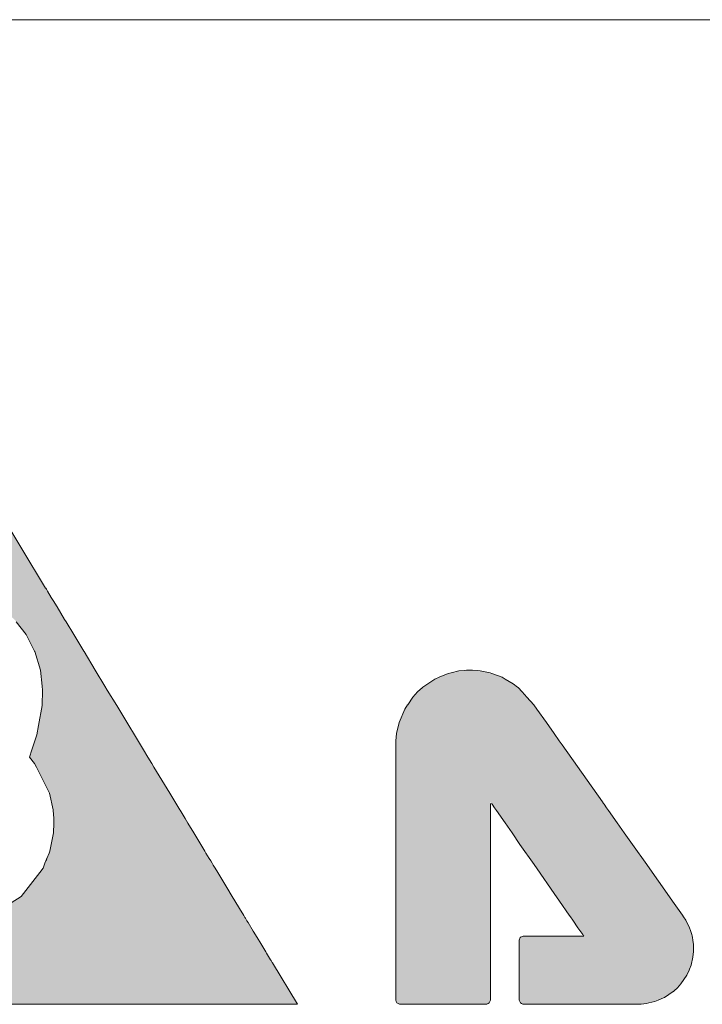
# Model space of a CAD drawing. Header units: inches. Extents: x -123 to 4816, y -2998 to 548.
# Tile 64 of 148: x 1269 to 1291, y -2840 to -2808. Entities that reach past the tile are written whole.
import ezdxf

# ---------------------------------------------------------------- set-up
doc = ezdxf.new("R2010")
doc.units = ezdxf.units.IN
doc.header["$MEASUREMENT"] = 0
doc.layers.get('0').update_dxf_attribs({"lineweight": 0})

# ---------------------------------------------------------------- blocks, each defined once
blk = doc.blocks.new('*U142')
at = {"linetype": 'Continuous'}
for p, q in [((67.7313, 92.8561), (67.7023, 92.8439)), ((67.7903, 92.881), (67.7313, 92.8561)), ((67.8103, 92.8856), (67.7903, 92.881)), ((67.8615, 92.8974), (67.8103, 92.8856)), ((67.8976, 92.9011), (67.8615, 92.8974)), ((67.911, 92.9025), (67.8976, 92.9011)), ((67.9363, 92.9031), (67.911, 92.9025)), ((67.9505, 92.9025), (67.9363, 92.9031)), ((67.9505, 92.9025), (67.9808, 92.9011)), ((67.9808, 92.9011), (68.001, 92.8974)), ((68.001, 92.8974), (68.0663, 92.8856)), ((68.0663, 92.8856), (68.0788, 92.881)), ((68.0788, 92.881), (68.146, 92.8561)), ((68.146, 92.8561), (68.167, 92.8439)), ((67.6212, 92.7884), (67.5892, 92.7593)), ((67.624, 92.791), (67.6212, 92.7884)), ((67.6578, 92.8138), (67.624, 92.791)), ((67.7023, 92.8439), (67.6578, 92.8138)), ((68.167, 92.8439), (68.2185, 92.8138)), ((68.2185, 92.8138), (68.2481, 92.791)), ((68.2481, 92.791), (68.2515, 92.7884)), ((68.2515, 92.7884), (68.278, 92.7593)), ((67.5575, 92.7245), (67.5243, 92.6754)), ((67.5892, 92.7593), (67.5575, 92.7245)), ((68.278, 92.7593), (68.3097, 92.7245)), ((68.3097, 92.7245), (68.3545, 92.6754)), ((67.5242, 92.6751), (67.5046, 92.6462)), ((67.5243, 92.6754), (67.5242, 92.6751)), ((68.3545, 92.6754), (68.3547, 92.6751)), ((68.3547, 92.6751), (68.3752, 92.6462)), ((67.5046, 92.6462), (67.4675, 92.5582)), ((68.3752, 92.6462), (68.4373, 92.5582)), ((67.4675, 92.5582), (67.4511, 92.487)), ((68.4373, 92.5582), (68.4876, 92.487)), ((67.4511, 92.487), (67.446, 92.4375)), ((68.4876, 92.487), (68.5226, 92.4375)), ((67.4454, 92.4122), (67.4453, 92.4122)), ((67.4453, 92.4122), (67.4453, 92.0358)), ((67.446, 92.4375), (67.4454, 92.4123)), ((67.4454, 92.4123), (67.4454, 92.4122)), ((67.4454, 92.4122), (67.4454, 92.4122)), ((68.5226, 92.4375), (68.5404, 92.4123)), ((68.5404, 92.4123), (68.5405, 92.4122)), ((68.5405, 92.4122), (68.5405, 92.4122)), ((68.5405, 92.4122), (68.5405, 92.4122)), ((68.5405, 92.4122), (68.8064, 92.0358)), ((67.4453, 92.0358), (67.4453, 92.0259)), ((67.4453, 92.0259), (67.4453, 92.0212)), ((67.4453, 92.0212), (67.4453, 91.9979)), ((68.0694, 92.0259), (68.0694, 92.0212)), ((68.0694, 92.0212), (68.0694, 91.9979)), ((68.0763, 92.0259), (68.0796, 92.0212)), ((68.0796, 92.0212), (68.0958, 91.9979)), ((68.8064, 92.0358), (68.8134, 92.0259)), ((68.8134, 92.0259), (68.8167, 92.0212)), ((68.8167, 92.0212), (68.8332, 91.9979)), ((67.4453, 91.9979), (67.4453, 91.9798)), ((67.4453, 91.9798), (67.4453, 91.8978)), ((68.0694, 91.9979), (68.0694, 91.9798)), ((68.0694, 91.9798), (68.0694, 91.8978)), ((68.0958, 91.9979), (68.1084, 91.9798)), ((68.1084, 91.9798), (68.1654, 91.8978)), ((68.8332, 91.9979), (68.846, 91.9798)), ((68.846, 91.9798), (68.9039, 91.8978)), ((67.4453, 91.8978), (67.4453, 91.832)), ((68.0694, 91.8978), (68.0694, 91.832)), ((68.1654, 91.8978), (68.2112, 91.832)), ((68.9039, 91.8978), (68.9504, 91.832)), ((67.4453, 91.832), (67.4453, 91.7564)), ((68.0694, 91.832), (68.0694, 91.7564)), ((68.2112, 91.832), (68.2637, 91.7564)), ((68.9504, 91.832), (69.0038, 91.7564)), ((67.4453, 91.7564), (67.4453, 91.6231)), ((68.0694, 91.7564), (68.0694, 91.6231)), ((68.2637, 91.7564), (68.3564, 91.6231)), ((69.0038, 91.7564), (69.098, 91.6231)), ((67.4453, 91.6231), (67.4453, 91.5943)), ((68.0694, 91.6231), (68.0694, 91.5943)), ((68.3564, 91.6231), (68.3765, 91.5943)), ((69.098, 91.6231), (69.1183, 91.5943)), ((67.4453, 91.5943), (67.4453, 91.4321)), ((68.0694, 91.5943), (68.0694, 91.4321)), ((68.3765, 91.5943), (68.4892, 91.4321)), ((69.1183, 91.5943), (69.2329, 91.4321)), ((67.4453, 91.4321), (67.4453, 91.3836)), ((68.0694, 91.4321), (68.0694, 91.3836)), ((68.4892, 91.4321), (68.523, 91.3836)), ((69.2329, 91.4321), (69.2672, 91.3836)), ((67.4453, 91.3836), (67.4454, 91.2907)), ((68.0694, 91.3836), (68.0694, 91.2907)), ((68.523, 91.3836), (68.5876, 91.2907)), ((69.2672, 91.3836), (69.3328, 91.2907)), ((67.4454, 91.2907), (67.4454, 91.2796)), ((67.4454, 91.2796), (67.4454, 91.2568)), ((67.4454, 91.2568), (67.4454, 91.2078)), ((68.0694, 91.2907), (68.0694, 91.2796)), ((68.0694, 91.2796), (68.0694, 91.2568)), ((68.0694, 91.2568), (68.0694, 91.2078)), ((68.5876, 91.2907), (68.5953, 91.2796)), ((68.5953, 91.2796), (68.6111, 91.2568)), ((68.6111, 91.2568), (68.6452, 91.2078)), ((69.3328, 91.2907), (69.3406, 91.2796)), ((69.3406, 91.2796), (69.3554, 91.2568)), ((69.3554, 91.2568), (69.3798, 91.2078)), ((67.4454, 91.2078), (67.4454, 91.1906)), ((67.4454, 91.1906), (67.4454, 91.1626)), ((68.0694, 91.2078), (68.0694, 91.1906)), ((68.0694, 91.1906), (68.0694, 91.1626)), ((68.6452, 91.2078), (68.6571, 91.1906)), ((68.6571, 91.1906), (68.6766, 91.1626)), ((69.3798, 91.2078), (69.3853, 91.1906)), ((69.3853, 91.1906), (69.3943, 91.1626)), ((67.4454, 91.1626), (67.4454, 91.155)), ((67.4454, 91.155), (67.4454, 91.1527)), ((67.4454, 91.1527), (67.4454, 91.145)), ((67.4454, 91.145), (67.4454, 91.1441)), ((67.4454, 91.1441), (67.4454, 91.1266)), ((67.4454, 91.1266), (67.4454, 91.1096)), ((67.4454, 91.1096), (67.4454, 91.0991)), ((68.0694, 91.1626), (68.0694, 91.155)), ((68.0694, 91.155), (68.0694, 91.1527)), ((68.0694, 91.1527), (68.0694, 91.145)), ((68.0694, 91.145), (68.0694, 91.1441)), ((68.0694, 91.1441), (68.0694, 91.1266)), ((68.0694, 91.1266), (68.0694, 91.1096)), ((68.0694, 91.1096), (68.0694, 91.0991)), ((68.2656, 91.1441), (68.2584, 91.1266)), ((68.2584, 91.1266), (68.2584, 91.1096)), ((68.2584, 91.1096), (68.2584, 91.0991)), ((68.266, 91.145), (68.2656, 91.1441)), ((68.2845, 91.1527), (68.266, 91.145)), ((68.2845, 91.1527), (68.3017, 91.1527)), ((68.3017, 91.1527), (68.3469, 91.1527)), ((68.3469, 91.1527), (68.484, 91.1527)), ((68.484, 91.1527), (68.6212, 91.1527)), ((68.6212, 91.1527), (68.6664, 91.1527)), ((68.6664, 91.1527), (68.6835, 91.1527)), ((68.6766, 91.1626), (68.6819, 91.155)), ((68.6819, 91.155), (68.6835, 91.1527)), ((69.3943, 91.1626), (69.3968, 91.155)), ((69.3968, 91.155), (69.3971, 91.1527)), ((69.3971, 91.1527), (69.3983, 91.145)), ((69.3983, 91.145), (69.3985, 91.1441)), ((69.3985, 91.1441), (69.4012, 91.1266)), ((69.4012, 91.1266), (69.4039, 91.1096)), ((69.4039, 91.1096), (69.4056, 91.0991)), ((67.4454, 91.0991), (67.4454, 91.0701)), ((67.4454, 91.0701), (67.4454, 91.0648)), ((67.4454, 91.0648), (67.4454, 91.0514)), ((67.4454, 91.0514), (67.4454, 91.0146)), ((68.0694, 91.0991), (68.0694, 91.0701)), ((68.0694, 91.0701), (68.0694, 91.0648)), ((68.0694, 91.0648), (68.0694, 91.0514)), ((68.0694, 91.0514), (68.0694, 91.0146)), ((68.2584, 91.0991), (68.2584, 91.0701)), ((68.2584, 91.0701), (68.2584, 91.0648)), ((68.2584, 91.0648), (68.2584, 91.0514)), ((68.2584, 91.0514), (68.2584, 91.0146)), ((69.4062, 91.0514), (69.4025, 91.0146)), ((69.4056, 91.0991), (69.4067, 91.0701)), ((69.4066, 91.0648), (69.4062, 91.0514)), ((69.4067, 91.0701), (69.4066, 91.0648)), ((67.4454, 91.0146), (67.4454, 90.9616)), ((68.0694, 91.0146), (68.0694, 90.9616)), ((68.2584, 91.0146), (68.2584, 90.9616)), ((69.4025, 91.0146), (69.3903, 90.9616)), ((67.4454, 90.9616), (67.4454, 90.9352)), ((67.4454, 90.9352), (67.4454, 90.929)), ((67.4454, 90.929), (67.4454, 90.8962)), ((68.0694, 90.9616), (68.0694, 90.9352)), ((68.0694, 90.9352), (68.0694, 90.929)), ((68.0694, 90.929), (68.0694, 90.8962)), ((68.2584, 90.9616), (68.2584, 90.9352)), ((68.2584, 90.9352), (68.2584, 90.929)), ((68.2584, 90.929), (68.2584, 90.8962)), ((69.3765, 90.929), (69.3627, 90.8962)), ((69.3791, 90.9352), (69.3765, 90.929)), ((69.3903, 90.9616), (69.3791, 90.9352)), ((67.4454, 90.8962), (67.4454, 90.838)), ((68.0694, 90.8962), (68.0694, 90.838)), ((68.2584, 90.8962), (68.2584, 90.838)), ((69.3627, 90.8962), (69.3234, 90.838)), ((67.4454, 90.838), (67.4454, 90.8121)), ((67.4454, 90.8121), (67.4454, 90.7931)), ((67.4454, 90.7931), (67.4454, 90.7886)), ((67.4454, 90.7886), (67.4454, 90.7874)), ((67.4454, 90.7874), (67.4454, 90.7493)), ((68.0694, 90.838), (68.0694, 90.8121)), ((68.0694, 90.8121), (68.0694, 90.7931)), ((68.0694, 90.7931), (68.0694, 90.7886)), ((68.0694, 90.7886), (68.0694, 90.7874)), ((68.0694, 90.7874), (68.0694, 90.7493)), ((68.2584, 90.838), (68.2584, 90.8121)), ((68.2584, 90.8121), (68.2584, 90.7931)), ((68.2584, 90.7931), (68.2584, 90.7886)), ((68.2584, 90.7886), (68.2584, 90.7874)), ((68.2584, 90.7874), (68.2584, 90.7493)), ((69.2723, 90.7874), (69.2158, 90.7493)), ((69.274, 90.7886), (69.2723, 90.7874)), ((69.279, 90.7931), (69.274, 90.7886)), ((69.2999, 90.8121), (69.279, 90.7931)), ((69.3234, 90.838), (69.2999, 90.8121)), ((67.4454, 90.7493), (67.4454, 90.7483)), ((67.4454, 90.7483), (67.4454, 90.746)), ((67.4454, 90.746), (67.4454, 90.7313)), ((67.4454, 90.7313), (67.4494, 90.7216)), ((67.4494, 90.7216), (67.4531, 90.7128)), ((68.0654, 90.7216), (68.0618, 90.7128)), ((68.0694, 90.7313), (68.0654, 90.7216)), ((68.0694, 90.7493), (68.0694, 90.7483)), ((68.0694, 90.7483), (68.0694, 90.746)), ((68.0694, 90.746), (68.0694, 90.7313)), ((68.2584, 90.7493), (68.2584, 90.7483)), ((68.2584, 90.7483), (68.2584, 90.746)), ((68.2584, 90.746), (68.2584, 90.7313)), ((68.2584, 90.7313), (68.2624, 90.7216)), ((68.2624, 90.7216), (68.266, 90.7128)), ((69.1504, 90.7216), (69.1121, 90.7128)), ((69.1734, 90.7313), (69.1504, 90.7216)), ((69.2081, 90.746), (69.1734, 90.7313)), ((69.2136, 90.7483), (69.2081, 90.746)), ((69.2158, 90.7493), (69.2136, 90.7483)), ((67.4531, 90.7128), (67.4612, 90.7094)), ((67.4612, 90.7094), (67.4702, 90.7057)), ((67.4702, 90.7057), (67.4714, 90.7052)), ((67.4714, 90.7052), (67.496, 90.7052)), ((67.496, 90.7052), (67.5608, 90.7052)), ((67.5608, 90.7052), (67.7574, 90.7052)), ((67.7574, 90.7052), (67.954, 90.7052)), ((67.954, 90.7052), (68.0188, 90.7052)), ((68.0188, 90.7052), (68.0434, 90.7052)), ((68.0446, 90.7057), (68.0434, 90.7052)), ((68.0536, 90.7094), (68.0446, 90.7057)), ((68.0618, 90.7128), (68.0536, 90.7094)), ((68.266, 90.7128), (68.2743, 90.7094)), ((68.2743, 90.7094), (68.2834, 90.7057)), ((68.2834, 90.7057), (68.2845, 90.7052)), ((68.2845, 90.7052), (68.3171, 90.7052)), ((68.3171, 90.7052), (68.4029, 90.7052)), ((68.4029, 90.7052), (68.6632, 90.7052)), ((68.6632, 90.7052), (68.9235, 90.7052)), ((68.9235, 90.7052), (69.0093, 90.7052)), ((69.0093, 90.7052), (69.0419, 90.7052)), ((69.0607, 90.7057), (69.0419, 90.7052)), ((69.0975, 90.7094), (69.0607, 90.7057)), ((69.1121, 90.7128), (69.0975, 90.7094))]:
    blk.add_line(p, q, dxfattribs=at)
for points in [[(67.7313, 92.8561), (67.7023, 92.8439), (68.167, 92.8439)], [(67.7903, 92.881), (67.7313, 92.8561), (68.146, 92.8561)], [(67.8103, 92.8856), (67.7903, 92.881), (68.0788, 92.881)], [(67.8615, 92.8974), (67.8103, 92.8856), (68.0663, 92.8856)], [(67.8976, 92.9011), (67.8615, 92.8974), (68.001, 92.8974)], [(67.911, 92.9025), (67.8976, 92.9011), (67.9808, 92.9011)], [(67.9363, 92.9031), (67.911, 92.9025), (67.9505, 92.9025)], [(67.6212, 92.7884), (67.5892, 92.7593), (68.278, 92.7593)], [(67.624, 92.791), (67.6212, 92.7884), (68.2515, 92.7884)], [(67.6578, 92.8138), (67.624, 92.791), (68.2481, 92.791)], [(67.7023, 92.8439), (67.6578, 92.8138), (68.2185, 92.8138)], [(67.5575, 92.7245), (67.5243, 92.6754), (68.3545, 92.6754)], [(67.5892, 92.7593), (67.5575, 92.7245), (68.3097, 92.7245)], [(67.5242, 92.6751), (67.5046, 92.6462), (68.3752, 92.6462)], [(67.5243, 92.6754), (67.5242, 92.6751), (68.3547, 92.6751)], [(67.5046, 92.6462), (67.4675, 92.5582), (68.4373, 92.5582)], [(67.4675, 92.5582), (67.4511, 92.487), (68.4876, 92.487)], [(67.4511, 92.487), (67.446, 92.4375), (68.5226, 92.4375)], [(67.4454, 92.4122), (67.4453, 92.4122), (68.5405, 92.4122)], [(67.4453, 92.4122), (67.4453, 92.0358), (68.8064, 92.0358)], [(67.446, 92.4375), (67.4454, 92.4123), (68.5404, 92.4123)], [(67.4454, 92.4123), (67.4454, 92.4122), (68.5405, 92.4122)], [(67.4454, 92.4122), (67.4454, 92.4122), (68.5405, 92.4122)], [(67.4453, 92.0358), (67.4453, 92.0259), (68.0694, 92.0259)], [(67.4453, 92.0259), (67.4453, 92.0212), (68.0694, 92.0212)], [(67.4453, 92.0212), (67.4453, 91.9979), (68.0694, 91.9979)], [(68.0694, 92.0358), (68.0763, 92.0259), (68.8134, 92.0259)], [(68.0763, 92.0259), (68.0796, 92.0212), (68.8167, 92.0212)], [(68.0796, 92.0212), (68.0958, 91.9979), (68.8332, 91.9979)], [(67.4453, 91.9979), (67.4453, 91.9798), (68.0694, 91.9798)], [(67.4453, 91.9798), (67.4453, 91.8978), (68.0694, 91.8978)], [(68.0958, 91.9979), (68.1084, 91.9798), (68.846, 91.9798)], [(68.1084, 91.9798), (68.1654, 91.8978), (68.9039, 91.8978)], [(67.4453, 91.8978), (67.4453, 91.832), (68.0694, 91.832)], [(68.1654, 91.8978), (68.2112, 91.832), (68.9504, 91.832)], [(67.4453, 91.832), (67.4453, 91.7564), (68.0694, 91.7564)], [(68.2112, 91.832), (68.2637, 91.7564), (69.0038, 91.7564)], [(67.4453, 91.7564), (67.4453, 91.6231), (68.0694, 91.6231)], [(68.2637, 91.7564), (68.3564, 91.6231), (69.098, 91.6231)], [(67.4453, 91.6231), (67.4453, 91.5943), (68.0694, 91.5943)], [(68.3564, 91.6231), (68.3765, 91.5943), (69.1183, 91.5943)], [(67.4453, 91.5943), (67.4453, 91.4321), (68.0694, 91.4321)], [(68.3765, 91.5943), (68.4892, 91.4321), (69.2329, 91.4321)], [(67.4453, 91.4321), (67.4453, 91.3836), (68.0694, 91.3836)], [(68.4892, 91.4321), (68.523, 91.3836), (69.2672, 91.3836)], [(67.4453, 91.3836), (67.4454, 91.2907), (68.0694, 91.2907)], [(68.523, 91.3836), (68.5876, 91.2907), (69.3328, 91.2907)], [(67.4454, 91.2907), (67.4454, 91.2796), (68.0694, 91.2796)], [(67.4454, 91.2796), (67.4454, 91.2568), (68.0694, 91.2568)], [(67.4454, 91.2568), (67.4454, 91.2078), (68.0694, 91.2078)], [(68.5876, 91.2907), (68.5953, 91.2796), (69.3406, 91.2796)], [(68.5953, 91.2796), (68.6111, 91.2568), (69.3554, 91.2568)], [(68.6111, 91.2568), (68.6452, 91.2078), (69.3798, 91.2078)], [(67.4454, 91.2078), (67.4454, 91.1906), (68.0694, 91.1906)], [(67.4454, 91.1906), (67.4454, 91.1626), (68.0694, 91.1626)], [(68.6452, 91.2078), (68.6571, 91.1906), (69.3853, 91.1906)], [(68.6571, 91.1906), (68.6766, 91.1626), (69.3943, 91.1626)], [(67.4454, 91.1626), (67.4454, 91.155), (68.0694, 91.155)], [(67.4454, 91.155), (67.4454, 91.1527), (68.0694, 91.1527)], [(67.4454, 91.1527), (67.4454, 91.145), (68.0694, 91.145)], [(67.4454, 91.145), (67.4454, 91.1441), (68.0694, 91.1441)], [(67.4454, 91.1441), (67.4454, 91.1266), (68.0694, 91.1266)], [(67.4454, 91.1266), (67.4454, 91.1096), (68.0694, 91.1096)], [(67.4454, 91.1096), (67.4454, 91.0991), (68.0694, 91.0991)], [(68.2656, 91.1441), (68.2584, 91.1266), (69.4012, 91.1266)], [(68.2584, 91.1266), (68.2584, 91.1096), (69.4039, 91.1096)], [(68.2584, 91.1096), (68.2584, 91.0991), (69.4056, 91.0991)], [(68.266, 91.145), (68.2656, 91.1441), (69.3985, 91.1441)], [(68.2845, 91.1527), (68.266, 91.145), (69.3983, 91.145)], [(68.2845, 91.1527), (68.2845, 91.1527), (68.3017, 91.1527)], [(68.3017, 91.1527), (68.3017, 91.1527), (68.3469, 91.1527)], [(68.3469, 91.1527), (68.3469, 91.1527), (68.484, 91.1527)], [(68.484, 91.1527), (68.484, 91.1527), (68.6212, 91.1527)], [(68.6212, 91.1527), (68.6212, 91.1527), (68.6664, 91.1527)], [(68.6664, 91.1527), (68.6664, 91.1527), (68.6835, 91.1527)], [(68.6766, 91.1626), (68.6819, 91.155), (69.3968, 91.155)], [(68.6819, 91.155), (68.6835, 91.1527), (69.3971, 91.1527)], [(67.4454, 91.0991), (67.4454, 91.0701), (68.0694, 91.0701)], [(67.4454, 91.0701), (67.4454, 91.0648), (68.0694, 91.0648)], [(67.4454, 91.0648), (67.4454, 91.0514), (68.0694, 91.0514)], [(67.4454, 91.0514), (67.4454, 91.0146), (68.0694, 91.0146)], [(68.2584, 91.0991), (68.2584, 91.0701), (69.4067, 91.0701)], [(68.2584, 91.0701), (68.2584, 91.0648), (69.4066, 91.0648)], [(68.2584, 91.0648), (68.2584, 91.0514), (69.4062, 91.0514)], [(68.2584, 91.0514), (68.2584, 91.0146), (69.4025, 91.0146)], [(67.4454, 91.0146), (67.4454, 90.9616), (68.0694, 90.9616)], [(68.2584, 91.0146), (68.2584, 90.9616), (69.3903, 90.9616)], [(67.4454, 90.9616), (67.4454, 90.9352), (68.0694, 90.9352)], [(67.4454, 90.9352), (67.4454, 90.929), (68.0694, 90.929)], [(67.4454, 90.929), (67.4454, 90.8962), (68.0694, 90.8962)], [(68.2584, 90.9616), (68.2584, 90.9352), (69.3791, 90.9352)], [(68.2584, 90.9352), (68.2584, 90.929), (69.3765, 90.929)], [(68.2584, 90.929), (68.2584, 90.8962), (69.3627, 90.8962)], [(67.4454, 90.8962), (67.4454, 90.838), (68.0694, 90.838)], [(68.2584, 90.8962), (68.2584, 90.838), (69.3234, 90.838)], [(67.4454, 90.838), (67.4454, 90.8121), (68.0694, 90.8121)], [(67.4454, 90.8121), (67.4454, 90.7931), (68.0694, 90.7931)], [(67.4454, 90.7931), (67.4454, 90.7886), (68.0694, 90.7886)], [(67.4454, 90.7886), (67.4454, 90.7874), (68.0694, 90.7874)], [(67.4454, 90.7874), (67.4454, 90.7493), (68.0694, 90.7493)], [(68.2584, 90.838), (68.2584, 90.8121), (69.2999, 90.8121)], [(68.2584, 90.8121), (68.2584, 90.7931), (69.279, 90.7931)], [(68.2584, 90.7931), (68.2584, 90.7886), (69.274, 90.7886)], [(68.2584, 90.7886), (68.2584, 90.7874), (69.2723, 90.7874)], [(68.2584, 90.7874), (68.2584, 90.7493), (69.2158, 90.7493)], [(67.4454, 90.7493), (67.4454, 90.7483), (68.0694, 90.7483)], [(67.4454, 90.7483), (67.4454, 90.746), (68.0694, 90.746)], [(67.4454, 90.746), (67.4454, 90.7313), (68.0694, 90.7313)], [(67.4454, 90.7313), (67.4494, 90.7216), (68.0654, 90.7216)], [(67.4494, 90.7216), (67.4531, 90.7128), (68.0618, 90.7128)], [(68.2584, 90.7493), (68.2584, 90.7483), (69.2136, 90.7483)], [(68.2584, 90.7483), (68.2584, 90.746), (69.2081, 90.746)], [(68.2584, 90.746), (68.2584, 90.7313), (69.1734, 90.7313)], [(68.2584, 90.7313), (68.2624, 90.7216), (69.1504, 90.7216)], [(68.2624, 90.7216), (68.266, 90.7128), (69.1121, 90.7128)], [(67.4531, 90.7128), (67.4612, 90.7094), (68.0536, 90.7094)], [(67.4612, 90.7094), (67.4702, 90.7057), (68.0446, 90.7057)], [(67.4702, 90.7057), (67.4714, 90.7052), (68.0434, 90.7052)], [(67.4714, 90.7052), (67.4714, 90.7052), (67.496, 90.7052)], [(67.496, 90.7052), (67.496, 90.7052), (67.5608, 90.7052)], [(67.5608, 90.7052), (67.5608, 90.7052), (67.7574, 90.7052)], [(67.7574, 90.7052), (67.7574, 90.7052), (67.954, 90.7052)], [(67.954, 90.7052), (67.954, 90.7052), (68.0188, 90.7052)], [(68.0188, 90.7052), (68.0188, 90.7052), (68.0434, 90.7052)], [(68.266, 90.7128), (68.2743, 90.7094), (69.0975, 90.7094)], [(68.2743, 90.7094), (68.2834, 90.7057), (69.0607, 90.7057)], [(68.2834, 90.7057), (68.2845, 90.7052), (69.0419, 90.7052)], [(68.2845, 90.7052), (68.2845, 90.7052), (68.3171, 90.7052)], [(68.3171, 90.7052), (68.3171, 90.7052), (68.4029, 90.7052)], [(68.4029, 90.7052), (68.4029, 90.7052), (68.6632, 90.7052)], [(68.6632, 90.7052), (68.6632, 90.7052), (68.9235, 90.7052)], [(68.9235, 90.7052), (68.9235, 90.7052), (69.0093, 90.7052)], [(69.0093, 90.7052), (69.0093, 90.7052), (69.0419, 90.7052)]]:
    blk.add_solid(points, dxfattribs=at)
at = {"linetype": 'Continuous', "extrusion": (0, 0, -1)}
for points in [[(-67.7313, 92.8561), (-68.146, 92.8561), (-68.167, 92.8439)], [(-67.7903, 92.881), (-68.0788, 92.881), (-68.146, 92.8561)], [(-67.8103, 92.8856), (-68.0663, 92.8856), (-68.0788, 92.881)], [(-67.8615, 92.8974), (-68.001, 92.8974), (-68.0663, 92.8856)], [(-67.8976, 92.9011), (-67.9808, 92.9011), (-68.001, 92.8974)], [(-67.911, 92.9025), (-67.9505, 92.9025), (-67.9808, 92.9011)], [(-67.6212, 92.7884), (-68.2515, 92.7884), (-68.278, 92.7593)], [(-67.624, 92.791), (-68.2481, 92.791), (-68.2515, 92.7884)], [(-67.6578, 92.8138), (-68.2185, 92.8138), (-68.2481, 92.791)], [(-67.7023, 92.8439), (-68.167, 92.8439), (-68.2185, 92.8138)], [(-67.5575, 92.7245), (-68.3097, 92.7245), (-68.3545, 92.6754)], [(-67.5892, 92.7593), (-68.278, 92.7593), (-68.3097, 92.7245)], [(-67.5242, 92.6751), (-68.3547, 92.6751), (-68.3752, 92.6462)], [(-67.5243, 92.6754), (-68.3545, 92.6754), (-68.3547, 92.6751)], [(-67.5046, 92.6462), (-68.3752, 92.6462), (-68.4373, 92.5582)], [(-67.4675, 92.5582), (-68.4373, 92.5582), (-68.4876, 92.487)], [(-67.4511, 92.487), (-68.4876, 92.487), (-68.5226, 92.4375)], [(-67.4453, 92.4122), (-68.5405, 92.4122), (-68.8064, 92.0358)], [(-67.4454, 92.4123), (-68.5404, 92.4123), (-68.5405, 92.4122)], [(-67.4454, 92.4122), (-68.5405, 92.4122), (-68.5405, 92.4122)], [(-67.4454, 92.4122), (-68.5405, 92.4122), (-68.5405, 92.4122)], [(-67.446, 92.4375), (-68.5226, 92.4375), (-68.5404, 92.4123)], [(-67.4453, 92.0358), (-68.0694, 92.0358), (-68.0694, 92.0259)], [(-67.4453, 92.0259), (-68.0694, 92.0259), (-68.0694, 92.0212)], [(-67.4453, 92.0212), (-68.0694, 92.0212), (-68.0694, 91.9979)], [(-68.0694, 92.0358), (-68.8064, 92.0358), (-68.8134, 92.0259)], [(-68.0763, 92.0259), (-68.8134, 92.0259), (-68.8167, 92.0212)], [(-68.0796, 92.0212), (-68.8167, 92.0212), (-68.8332, 91.9979)], [(-67.4453, 91.9979), (-68.0694, 91.9979), (-68.0694, 91.9798)], [(-67.4453, 91.9798), (-68.0694, 91.9798), (-68.0694, 91.8978)], [(-68.0958, 91.9979), (-68.8332, 91.9979), (-68.846, 91.9798)], [(-68.1084, 91.9798), (-68.846, 91.9798), (-68.9039, 91.8978)], [(-67.4453, 91.8978), (-68.0694, 91.8978), (-68.0694, 91.832)], [(-68.1654, 91.8978), (-68.9039, 91.8978), (-68.9504, 91.832)], [(-67.4453, 91.832), (-68.0694, 91.832), (-68.0694, 91.7564)], [(-68.2112, 91.832), (-68.9504, 91.832), (-69.0038, 91.7564)], [(-67.4453, 91.7564), (-68.0694, 91.7564), (-68.0694, 91.6231)], [(-68.2637, 91.7564), (-69.0038, 91.7564), (-69.098, 91.6231)], [(-67.4453, 91.6231), (-68.0694, 91.6231), (-68.0694, 91.5943)], [(-68.3564, 91.6231), (-69.098, 91.6231), (-69.1183, 91.5943)], [(-67.4453, 91.5943), (-68.0694, 91.5943), (-68.0694, 91.4321)], [(-68.3765, 91.5943), (-69.1183, 91.5943), (-69.2329, 91.4321)], [(-67.4453, 91.4321), (-68.0694, 91.4321), (-68.0694, 91.3836)], [(-68.4892, 91.4321), (-69.2329, 91.4321), (-69.2672, 91.3836)], [(-67.4453, 91.3836), (-68.0694, 91.3836), (-68.0694, 91.2907)], [(-68.523, 91.3836), (-69.2672, 91.3836), (-69.3328, 91.2907)], [(-67.4454, 91.2907), (-68.0694, 91.2907), (-68.0694, 91.2796)], [(-67.4454, 91.2796), (-68.0694, 91.2796), (-68.0694, 91.2568)], [(-67.4454, 91.2568), (-68.0694, 91.2568), (-68.0694, 91.2078)], [(-68.5876, 91.2907), (-69.3328, 91.2907), (-69.3406, 91.2796)], [(-68.5953, 91.2796), (-69.3406, 91.2796), (-69.3554, 91.2568)], [(-68.6111, 91.2568), (-69.3554, 91.2568), (-69.3798, 91.2078)], [(-67.4454, 91.2078), (-68.0694, 91.2078), (-68.0694, 91.1906)], [(-67.4454, 91.1906), (-68.0694, 91.1906), (-68.0694, 91.1626)], [(-68.6452, 91.2078), (-69.3798, 91.2078), (-69.3853, 91.1906)], [(-68.6571, 91.1906), (-69.3853, 91.1906), (-69.3943, 91.1626)], [(-67.4454, 91.1626), (-68.0694, 91.1626), (-68.0694, 91.155)], [(-67.4454, 91.155), (-68.0694, 91.155), (-68.0694, 91.1527)], [(-67.4454, 91.1527), (-68.0694, 91.1527), (-68.0694, 91.145)], [(-67.4454, 91.145), (-68.0694, 91.145), (-68.0694, 91.1441)], [(-67.4454, 91.1441), (-68.0694, 91.1441), (-68.0694, 91.1266)], [(-67.4454, 91.1266), (-68.0694, 91.1266), (-68.0694, 91.1096)], [(-67.4454, 91.1096), (-68.0694, 91.1096), (-68.0694, 91.0991)], [(-68.2584, 91.1266), (-69.4012, 91.1266), (-69.4039, 91.1096)], [(-68.2584, 91.1096), (-69.4039, 91.1096), (-69.4056, 91.0991)], [(-68.2656, 91.1441), (-69.3985, 91.1441), (-69.4012, 91.1266)], [(-68.266, 91.145), (-69.3983, 91.145), (-69.3985, 91.1441)], [(-68.2845, 91.1527), (-69.3971, 91.1527), (-69.3983, 91.145)], [(-68.6766, 91.1626), (-69.3943, 91.1626), (-69.3968, 91.155)], [(-68.6819, 91.155), (-69.3968, 91.155), (-69.3971, 91.1527)], [(-67.4454, 91.0991), (-68.0694, 91.0991), (-68.0694, 91.0701)], [(-67.4454, 91.0701), (-68.0694, 91.0701), (-68.0694, 91.0648)], [(-67.4454, 91.0648), (-68.0694, 91.0648), (-68.0694, 91.0514)], [(-67.4454, 91.0514), (-68.0694, 91.0514), (-68.0694, 91.0146)], [(-68.2584, 91.0991), (-69.4056, 91.0991), (-69.4067, 91.0701)], [(-68.2584, 91.0701), (-69.4067, 91.0701), (-69.4066, 91.0648)], [(-68.2584, 91.0648), (-69.4066, 91.0648), (-69.4062, 91.0514)], [(-68.2584, 91.0514), (-69.4062, 91.0514), (-69.4025, 91.0146)], [(-67.4454, 91.0146), (-68.0694, 91.0146), (-68.0694, 90.9616)], [(-68.2584, 91.0146), (-69.4025, 91.0146), (-69.3903, 90.9616)], [(-67.4454, 90.9616), (-68.0694, 90.9616), (-68.0694, 90.9352)], [(-67.4454, 90.9352), (-68.0694, 90.9352), (-68.0694, 90.929)], [(-67.4454, 90.929), (-68.0694, 90.929), (-68.0694, 90.8962)], [(-68.2584, 90.9616), (-69.3903, 90.9616), (-69.3791, 90.9352)], [(-68.2584, 90.9352), (-69.3791, 90.9352), (-69.3765, 90.929)], [(-68.2584, 90.929), (-69.3765, 90.929), (-69.3627, 90.8962)], [(-67.4454, 90.8962), (-68.0694, 90.8962), (-68.0694, 90.838)], [(-68.2584, 90.8962), (-69.3627, 90.8962), (-69.3234, 90.838)], [(-67.4454, 90.838), (-68.0694, 90.838), (-68.0694, 90.8121)], [(-67.4454, 90.8121), (-68.0694, 90.8121), (-68.0694, 90.7931)], [(-67.4454, 90.7931), (-68.0694, 90.7931), (-68.0694, 90.7886)], [(-67.4454, 90.7886), (-68.0694, 90.7886), (-68.0694, 90.7874)], [(-67.4454, 90.7874), (-68.0694, 90.7874), (-68.0694, 90.7493)], [(-68.2584, 90.838), (-69.3234, 90.838), (-69.2999, 90.8121)], [(-68.2584, 90.8121), (-69.2999, 90.8121), (-69.279, 90.7931)], [(-68.2584, 90.7931), (-69.279, 90.7931), (-69.274, 90.7886)], [(-68.2584, 90.7886), (-69.274, 90.7886), (-69.2723, 90.7874)], [(-68.2584, 90.7874), (-69.2723, 90.7874), (-69.2158, 90.7493)], [(-67.4454, 90.7493), (-68.0694, 90.7493), (-68.0694, 90.7483)], [(-67.4454, 90.7483), (-68.0694, 90.7483), (-68.0694, 90.746)], [(-67.4454, 90.746), (-68.0694, 90.746), (-68.0694, 90.7313)], [(-67.4454, 90.7313), (-68.0694, 90.7313), (-68.0654, 90.7216)], [(-67.4494, 90.7216), (-68.0654, 90.7216), (-68.0618, 90.7128)], [(-68.2584, 90.7493), (-69.2158, 90.7493), (-69.2136, 90.7483)], [(-68.2584, 90.7483), (-69.2136, 90.7483), (-69.2081, 90.746)], [(-68.2584, 90.746), (-69.2081, 90.746), (-69.1734, 90.7313)], [(-68.2584, 90.7313), (-69.1734, 90.7313), (-69.1504, 90.7216)], [(-68.2624, 90.7216), (-69.1504, 90.7216), (-69.1121, 90.7128)], [(-67.4531, 90.7128), (-68.0618, 90.7128), (-68.0536, 90.7094)], [(-67.4612, 90.7094), (-68.0536, 90.7094), (-68.0446, 90.7057)], [(-67.4702, 90.7057), (-68.0446, 90.7057), (-68.0434, 90.7052)], [(-68.266, 90.7128), (-69.1121, 90.7128), (-69.0975, 90.7094)], [(-68.2743, 90.7094), (-69.0975, 90.7094), (-69.0607, 90.7057)], [(-68.2834, 90.7057), (-69.0607, 90.7057), (-69.0419, 90.7052)]]:
    blk.add_solid(points, dxfattribs=at)
blk = doc.blocks.new('*U147')
at = {"linetype": 'Continuous'}
for p, q in [((65.1409, 93.4431), (64.0027, 95.3234)), ((65.1409, 93.4431), (65.1409, 93.4431)), ((65.1409, 93.4431), (65.1409, 93.4431)), ((65.1409, 93.4431), (65.141, 93.443)), ((65.141, 93.443), (65.141, 93.4429)), ((65.141, 93.4429), (65.1411, 93.4429)), ((65.1411, 93.4429), (65.1411, 93.4428)), ((65.1411, 93.4428), (65.1416, 93.4419)), ((65.1416, 93.4419), (65.142, 93.4414)), ((65.142, 93.4414), (65.1459, 93.4348)), ((65.1459, 93.4348), (65.1532, 93.4228)), ((65.1532, 93.4228), (65.1783, 93.3813)), ((65.1783, 93.3813), (65.1908, 93.3608)), ((65.1908, 93.3608), (65.2161, 93.3188)), ((65.2161, 93.3188), (65.2659, 93.2366)), ((64.9482, 93.2209), (65.0137, 93.1376)), ((65.2659, 93.2366), (65.2755, 93.2209)), ((65.2755, 93.2209), (65.3258, 93.1376)), ((65.0137, 93.1376), (65.0688, 93.0288)), ((65.3258, 93.1376), (65.3917, 93.0288)), ((65.0688, 93.0288), (65.0706, 93.0252)), ((65.0706, 93.0252), (65.1064, 92.9023)), ((65.3917, 93.0288), (65.3939, 93.0252)), ((65.3939, 93.0252), (65.4683, 92.9023)), ((65.1064, 92.9023), (65.1181, 92.7981)), ((65.4683, 92.9023), (65.5313, 92.7981)), ((65.1181, 92.7981), (65.121, 92.7718)), ((65.5313, 92.7981), (65.5473, 92.7718)), ((65.121, 92.7718), (65.1182, 92.6698)), ((65.5473, 92.7718), (65.609, 92.6698)), ((65.1182, 92.6698), (65.0943, 92.5394)), ((65.609, 92.6698), (65.6879, 92.5394)), ((65.0943, 92.5394), (65.0828, 92.4768)), ((65.6879, 92.5394), (65.7258, 92.4768)), ((65.0828, 92.4768), (65.0504, 92.3787)), ((65.7258, 92.4768), (65.7853, 92.3787)), ((65.0504, 92.3787), (65.0343, 92.33)), ((65.7853, 92.3787), (65.8147, 92.33)), ((65.0343, 92.33), (65.0682, 92.2876)), ((65.0682, 92.2876), (65.08, 92.2643)), ((65.8147, 92.33), (65.8404, 92.2876)), ((65.8404, 92.2876), (65.8545, 92.2643)), ((65.08, 92.2643), (65.1667, 92.0931)), ((65.8545, 92.2643), (65.9581, 92.0931)), ((65.1667, 92.0931), (65.1905, 91.9836)), ((65.9581, 92.0931), (66.0244, 91.9836)), ((65.1905, 91.9836), (65.1907, 91.9814)), ((65.1907, 91.9814), (65.1954, 91.9265)), ((66.0244, 91.9836), (66.0258, 91.9814)), ((66.0258, 91.9814), (66.059, 91.9265)), ((65.1959, 91.8951), (65.1925, 91.8321)), ((65.1954, 91.9265), (65.1959, 91.8951)), ((66.059, 91.9265), (66.078, 91.8951)), ((66.078, 91.8951), (66.1161, 91.8321)), ((65.1925, 91.8321), (65.1687, 91.7115)), ((66.1161, 91.8321), (66.1891, 91.7115)), ((65.1638, 91.6992), (65.1499, 91.6644)), ((65.1687, 91.7115), (65.1638, 91.6992)), ((66.1891, 91.7115), (66.1966, 91.6992)), ((66.1966, 91.6992), (66.2176, 91.6644)), ((65.1369, 91.6321), (65.132, 91.6197)), ((65.143, 91.6473), (65.1369, 91.6321)), ((65.1462, 91.6551), (65.143, 91.6473)), ((65.1478, 91.6592), (65.1462, 91.6551)), ((65.1486, 91.6612), (65.1478, 91.6592)), ((65.1499, 91.6644), (65.1486, 91.6612)), ((66.2176, 91.6644), (66.2196, 91.6612)), ((66.2196, 91.6612), (66.2208, 91.6592)), ((66.2208, 91.6592), (66.2232, 91.6551)), ((66.2232, 91.6551), (66.228, 91.6473)), ((66.228, 91.6473), (66.2372, 91.6321)), ((66.2372, 91.6321), (66.2447, 91.6197)), ((65.1024, 91.5717), (65.0268, 91.4729)), ((65.124, 91.6), (65.1024, 91.5717)), ((65.132, 91.6197), (65.124, 91.6)), ((66.2447, 91.6197), (66.2566, 91.6)), ((66.2566, 91.6), (66.2737, 91.5717)), ((66.2737, 91.5717), (66.3335, 91.4729)), ((65.0268, 91.4729), (64.9806, 91.4125)), ((66.3335, 91.4729), (66.3701, 91.4125)), ((64.9806, 91.4125), (64.873, 91.3454)), ((66.3701, 91.4125), (66.4107, 91.3454)), ((66.4107, 91.3454), (66.4111, 91.3448)), ((66.4111, 91.3448), (66.4119, 91.3434)), ((66.4119, 91.3434), (66.4136, 91.3407)), ((66.4136, 91.3407), (66.414, 91.3401)), ((66.414, 91.3401), (66.4178, 91.3337)), ((66.4178, 91.3337), (66.4459, 91.2873)), ((66.4459, 91.2873), (66.453, 91.2756)), ((66.453, 91.2756), (66.456, 91.2706)), ((66.456, 91.2706), (66.4589, 91.2658)), ((66.4589, 91.2658), (66.4664, 91.2534)), ((66.4664, 91.2534), (66.4735, 91.2416)), ((66.4735, 91.2416), (66.5083, 91.1842)), ((66.5083, 91.1842), (66.5332, 91.1431)), ((66.5332, 91.1431), (66.5567, 91.1042)), ((66.5567, 91.1042), (66.5904, 91.0486)), ((66.5904, 91.0486), (66.5954, 91.0403)), ((66.5954, 91.0403), (66.6218, 90.9967)), ((66.6218, 90.9967), (66.6247, 90.9919)), ((66.6247, 90.9919), (66.6324, 90.9791)), ((66.6324, 90.9791), (66.6332, 90.9779)), ((66.6332, 90.9779), (66.6335, 90.9774)), ((66.6335, 90.9774), (66.6338, 90.9769)), ((66.6338, 90.9769), (66.6338, 90.9769)), ((66.6338, 90.9769), (66.6338, 90.9768)), ((66.6338, 90.9768), (66.7991, 90.7039)), ((61.1923, 90.7039), (66.7991, 90.7039))]:
    blk.add_line(p, q, dxfattribs=at)
for points in [[(64.0027, 95.3234), (62.8588, 93.4431), (65.1409, 93.4431)], [(64.3984, 93.4431), (64.3998, 93.4431), (65.1409, 93.4431)], [(64.3998, 93.4431), (64.4115, 93.4431), (65.1409, 93.4431)], [(64.4115, 93.4431), (64.4129, 93.443), (65.141, 93.443)], [(64.4129, 93.443), (64.4155, 93.4429), (65.141, 93.4429)], [(64.4155, 93.4429), (64.4172, 93.4429), (65.1411, 93.4429)], [(64.4172, 93.4429), (64.4213, 93.4428), (65.1411, 93.4428)], [(64.4213, 93.4428), (64.4492, 93.4419), (65.1416, 93.4419)], [(64.4492, 93.4419), (64.453, 93.4414), (65.142, 93.4414)], [(64.453, 93.4414), (64.5026, 93.4348), (65.1459, 93.4348)], [(64.5026, 93.4348), (64.5928, 93.4228), (65.1532, 93.4228)], [(64.5928, 93.4228), (64.7231, 93.3813), (65.1783, 93.3813)], [(64.7231, 93.3813), (64.761, 93.3608), (65.1908, 93.3608)], [(64.761, 93.3608), (64.8382, 93.3188), (65.2161, 93.3188)], [(64.8382, 93.3188), (64.9358, 93.2366), (65.2659, 93.2366)], [(64.9358, 93.2366), (64.9482, 93.2209), (65.2755, 93.2209)], [(64.9482, 93.2209), (65.0137, 93.1376), (65.3258, 93.1376)], [(65.0137, 93.1376), (65.0688, 93.0288), (65.3917, 93.0288)], [(65.0688, 93.0288), (65.0706, 93.0252), (65.3939, 93.0252)], [(65.0706, 93.0252), (65.1064, 92.9023), (65.4683, 92.9023)], [(65.1064, 92.9023), (65.1181, 92.7981), (65.5313, 92.7981)], [(65.1181, 92.7981), (65.121, 92.7718), (65.5473, 92.7718)], [(65.121, 92.7718), (65.1182, 92.6698), (65.609, 92.6698)], [(65.1182, 92.6698), (65.0943, 92.5394), (65.6879, 92.5394)], [(65.0943, 92.5394), (65.0828, 92.4768), (65.7258, 92.4768)], [(65.0828, 92.4768), (65.0504, 92.3787), (65.7853, 92.3787)], [(65.0504, 92.3787), (65.0343, 92.33), (65.8147, 92.33)], [(65.0343, 92.33), (65.0682, 92.2876), (65.8404, 92.2876)], [(65.0682, 92.2876), (65.08, 92.2643), (65.8545, 92.2643)], [(65.08, 92.2643), (65.1667, 92.0931), (65.9581, 92.0931)], [(65.1667, 92.0931), (65.1905, 91.9836), (66.0244, 91.9836)], [(65.1905, 91.9836), (65.1907, 91.9814), (66.0258, 91.9814)], [(65.1907, 91.9814), (65.1954, 91.9265), (66.059, 91.9265)], [(65.1959, 91.8951), (65.1925, 91.8321), (66.1161, 91.8321)], [(65.1954, 91.9265), (65.1959, 91.8951), (66.078, 91.8951)], [(65.1925, 91.8321), (65.1687, 91.7115), (66.1891, 91.7115)], [(65.1638, 91.6992), (65.1499, 91.6644), (66.2176, 91.6644)], [(65.1687, 91.7115), (65.1638, 91.6992), (66.1966, 91.6992)], [(65.1369, 91.6321), (65.132, 91.6197), (66.2447, 91.6197)], [(65.143, 91.6473), (65.1369, 91.6321), (66.2372, 91.6321)], [(65.1462, 91.6551), (65.143, 91.6473), (66.228, 91.6473)], [(65.1478, 91.6592), (65.1462, 91.6551), (66.2232, 91.6551)], [(65.1486, 91.6612), (65.1478, 91.6592), (66.2208, 91.6592)], [(65.1499, 91.6644), (65.1486, 91.6612), (66.2196, 91.6612)], [(65.1024, 91.5717), (65.0268, 91.4729), (66.3335, 91.4729)], [(65.124, 91.6), (65.1024, 91.5717), (66.2737, 91.5717)], [(65.132, 91.6197), (65.124, 91.6), (66.2566, 91.6)], [(65.0268, 91.4729), (64.9806, 91.4125), (66.3701, 91.4125)], [(64.9806, 91.4125), (64.873, 91.3454), (66.4107, 91.3454)], [(64.8543, 91.3337), (64.7797, 91.2873), (66.4459, 91.2873)], [(64.8644, 91.3401), (64.8543, 91.3337), (66.4178, 91.3337)], [(64.8654, 91.3407), (64.8644, 91.3401), (66.414, 91.3401)], [(64.8698, 91.3434), (64.8654, 91.3407), (66.4136, 91.3407)], [(64.8719, 91.3448), (64.8698, 91.3434), (66.4119, 91.3434)], [(64.873, 91.3454), (64.8719, 91.3448), (66.4111, 91.3448)], [(64.0194, 91.2416), (63.9156, 91.1842), (66.5083, 91.1842)], [(64.6631, 91.2534), (64.5387, 91.2416), (66.4735, 91.2416)], [(64.7059, 91.2658), (64.6631, 91.2534), (66.4664, 91.2534)], [(64.7222, 91.2706), (64.7059, 91.2658), (66.4589, 91.2658)], [(64.7397, 91.2756), (64.7222, 91.2706), (66.456, 91.2706)], [(64.7797, 91.2873), (64.7397, 91.2756), (66.453, 91.2756)], [(63.9156, 91.1842), (63.8413, 91.1431), (66.5332, 91.1431)], [(63.7451, 91.1042), (63.6075, 91.0486), (66.5904, 91.0486)], [(63.8413, 91.1431), (63.7451, 91.1042), (66.5567, 91.1042)], [(63.5735, 91.0403), (63.3944, 90.9967), (66.6218, 90.9967)], [(63.6075, 91.0486), (63.5735, 91.0403), (66.5954, 91.0403)], [(61.3584, 90.9768), (61.1923, 90.7039), (66.7991, 90.7039)], [(63.201, 90.9769), (63.1893, 90.9768), (66.6338, 90.9768)], [(63.203, 90.9769), (63.201, 90.9769), (66.6338, 90.9769)], [(63.2164, 90.9774), (63.203, 90.9769), (66.6338, 90.9769)], [(63.2285, 90.9779), (63.2164, 90.9774), (66.6335, 90.9774)], [(63.2598, 90.9791), (63.2285, 90.9779), (66.6332, 90.9779)], [(63.3746, 90.9919), (63.2598, 90.9791), (66.6324, 90.9791)], [(63.3944, 90.9967), (63.3746, 90.9919), (66.6247, 90.9919)], [(61.1923, 90.7039), (61.1923, 90.7039), (66.7991, 90.7039)]]:
    blk.add_solid(points, dxfattribs=at)
at = {"linetype": 'Continuous', "extrusion": (0, 0, -1)}
for points in [[(-64.3984, 93.4431), (-65.1409, 93.4431), (-65.1409, 93.4431)], [(-64.3998, 93.4431), (-65.1409, 93.4431), (-65.1409, 93.4431)], [(-64.4115, 93.4431), (-65.1409, 93.4431), (-65.141, 93.443)], [(-64.4129, 93.443), (-65.141, 93.443), (-65.141, 93.4429)], [(-64.4155, 93.4429), (-65.141, 93.4429), (-65.1411, 93.4429)], [(-64.4172, 93.4429), (-65.1411, 93.4429), (-65.1411, 93.4428)], [(-64.4213, 93.4428), (-65.1411, 93.4428), (-65.1416, 93.4419)], [(-64.4492, 93.4419), (-65.1416, 93.4419), (-65.142, 93.4414)], [(-64.453, 93.4414), (-65.142, 93.4414), (-65.1459, 93.4348)], [(-64.5026, 93.4348), (-65.1459, 93.4348), (-65.1532, 93.4228)], [(-64.5928, 93.4228), (-65.1532, 93.4228), (-65.1783, 93.3813)], [(-64.7231, 93.3813), (-65.1783, 93.3813), (-65.1908, 93.3608)], [(-64.761, 93.3608), (-65.1908, 93.3608), (-65.2161, 93.3188)], [(-64.8382, 93.3188), (-65.2161, 93.3188), (-65.2659, 93.2366)], [(-64.9358, 93.2366), (-65.2659, 93.2366), (-65.2755, 93.2209)], [(-64.9482, 93.2209), (-65.2755, 93.2209), (-65.3258, 93.1376)], [(-65.0137, 93.1376), (-65.3258, 93.1376), (-65.3917, 93.0288)], [(-65.0688, 93.0288), (-65.3917, 93.0288), (-65.3939, 93.0252)], [(-65.0706, 93.0252), (-65.3939, 93.0252), (-65.4683, 92.9023)], [(-65.1064, 92.9023), (-65.4683, 92.9023), (-65.5313, 92.7981)], [(-65.1181, 92.7981), (-65.5313, 92.7981), (-65.5473, 92.7718)], [(-65.121, 92.7718), (-65.5473, 92.7718), (-65.609, 92.6698)], [(-65.1182, 92.6698), (-65.609, 92.6698), (-65.6879, 92.5394)], [(-65.0943, 92.5394), (-65.6879, 92.5394), (-65.7258, 92.4768)], [(-65.0828, 92.4768), (-65.7258, 92.4768), (-65.7853, 92.3787)], [(-65.0504, 92.3787), (-65.7853, 92.3787), (-65.8147, 92.33)], [(-65.0343, 92.33), (-65.8147, 92.33), (-65.8404, 92.2876)], [(-65.0682, 92.2876), (-65.8404, 92.2876), (-65.8545, 92.2643)], [(-65.08, 92.2643), (-65.8545, 92.2643), (-65.9581, 92.0931)], [(-65.1667, 92.0931), (-65.9581, 92.0931), (-66.0244, 91.9836)], [(-65.1905, 91.9836), (-66.0244, 91.9836), (-66.0258, 91.9814)], [(-65.1907, 91.9814), (-66.0258, 91.9814), (-66.059, 91.9265)], [(-65.1954, 91.9265), (-66.059, 91.9265), (-66.078, 91.8951)], [(-65.1959, 91.8951), (-66.078, 91.8951), (-66.1161, 91.8321)], [(-65.1925, 91.8321), (-66.1161, 91.8321), (-66.1891, 91.7115)], [(-65.1638, 91.6992), (-66.1966, 91.6992), (-66.2176, 91.6644)], [(-65.1687, 91.7115), (-66.1891, 91.7115), (-66.1966, 91.6992)], [(-65.1369, 91.6321), (-66.2372, 91.6321), (-66.2447, 91.6197)], [(-65.143, 91.6473), (-66.228, 91.6473), (-66.2372, 91.6321)], [(-65.1462, 91.6551), (-66.2232, 91.6551), (-66.228, 91.6473)], [(-65.1478, 91.6592), (-66.2208, 91.6592), (-66.2232, 91.6551)], [(-65.1486, 91.6612), (-66.2196, 91.6612), (-66.2208, 91.6592)], [(-65.1499, 91.6644), (-66.2176, 91.6644), (-66.2196, 91.6612)], [(-65.1024, 91.5717), (-66.2737, 91.5717), (-66.3335, 91.4729)], [(-65.124, 91.6), (-66.2566, 91.6), (-66.2737, 91.5717)], [(-65.132, 91.6197), (-66.2447, 91.6197), (-66.2566, 91.6)], [(-65.0268, 91.4729), (-66.3335, 91.4729), (-66.3701, 91.4125)], [(-64.9806, 91.4125), (-66.3701, 91.4125), (-66.4107, 91.3454)], [(-64.8543, 91.3337), (-66.4178, 91.3337), (-66.4459, 91.2873)], [(-64.8644, 91.3401), (-66.414, 91.3401), (-66.4178, 91.3337)], [(-64.8654, 91.3407), (-66.4136, 91.3407), (-66.414, 91.3401)], [(-64.8698, 91.3434), (-66.4119, 91.3434), (-66.4136, 91.3407)], [(-64.8719, 91.3448), (-66.4111, 91.3448), (-66.4119, 91.3434)], [(-64.873, 91.3454), (-66.4107, 91.3454), (-66.4111, 91.3448)], [(-64.0194, 91.2416), (-66.4735, 91.2416), (-66.5083, 91.1842)], [(-64.6631, 91.2534), (-66.4664, 91.2534), (-66.4735, 91.2416)], [(-64.7059, 91.2658), (-66.4589, 91.2658), (-66.4664, 91.2534)], [(-64.7222, 91.2706), (-66.456, 91.2706), (-66.4589, 91.2658)], [(-64.7397, 91.2756), (-66.453, 91.2756), (-66.456, 91.2706)], [(-64.7797, 91.2873), (-66.4459, 91.2873), (-66.453, 91.2756)], [(-63.9156, 91.1842), (-66.5083, 91.1842), (-66.5332, 91.1431)], [(-63.7451, 91.1042), (-66.5567, 91.1042), (-66.5904, 91.0486)], [(-63.8413, 91.1431), (-66.5332, 91.1431), (-66.5567, 91.1042)], [(-63.5735, 91.0403), (-66.5954, 91.0403), (-66.6218, 90.9967)], [(-63.6075, 91.0486), (-66.5904, 91.0486), (-66.5954, 91.0403)], [(-61.3584, 90.9768), (-66.6338, 90.9768), (-66.7991, 90.7039)], [(-63.201, 90.9769), (-66.6338, 90.9769), (-66.6338, 90.9768)], [(-63.203, 90.9769), (-66.6338, 90.9769), (-66.6338, 90.9769)], [(-63.2164, 90.9774), (-66.6335, 90.9774), (-66.6338, 90.9769)], [(-63.2285, 90.9779), (-66.6332, 90.9779), (-66.6335, 90.9774)], [(-63.2598, 90.9791), (-66.6324, 90.9791), (-66.6332, 90.9779)], [(-63.3746, 90.9919), (-66.6247, 90.9919), (-66.6324, 90.9791)], [(-63.3944, 90.9967), (-66.6218, 90.9967), (-66.6247, 90.9919)]]:
    blk.add_solid(points, dxfattribs=at)

msp = doc.modelspace()

# ---------------------------------------------------------------- linework, layer by layer
at = {"color": 3}
msp.add_line((1753.126, -2808.073), (1244.586, -2808.073), dxfattribs=at)

# ---------------------------------------------------------------- block references
at = {"linetype": 'Continuous', "xscale": 4.980696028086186, "yscale": 4.980696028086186, "zscale": 4.980696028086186}
for name in ['*U147', '*U142']:
    msp.add_blockref(name, (945.343, -3292.114), dxfattribs=at)

doc.saveas('drawing.dxf')
